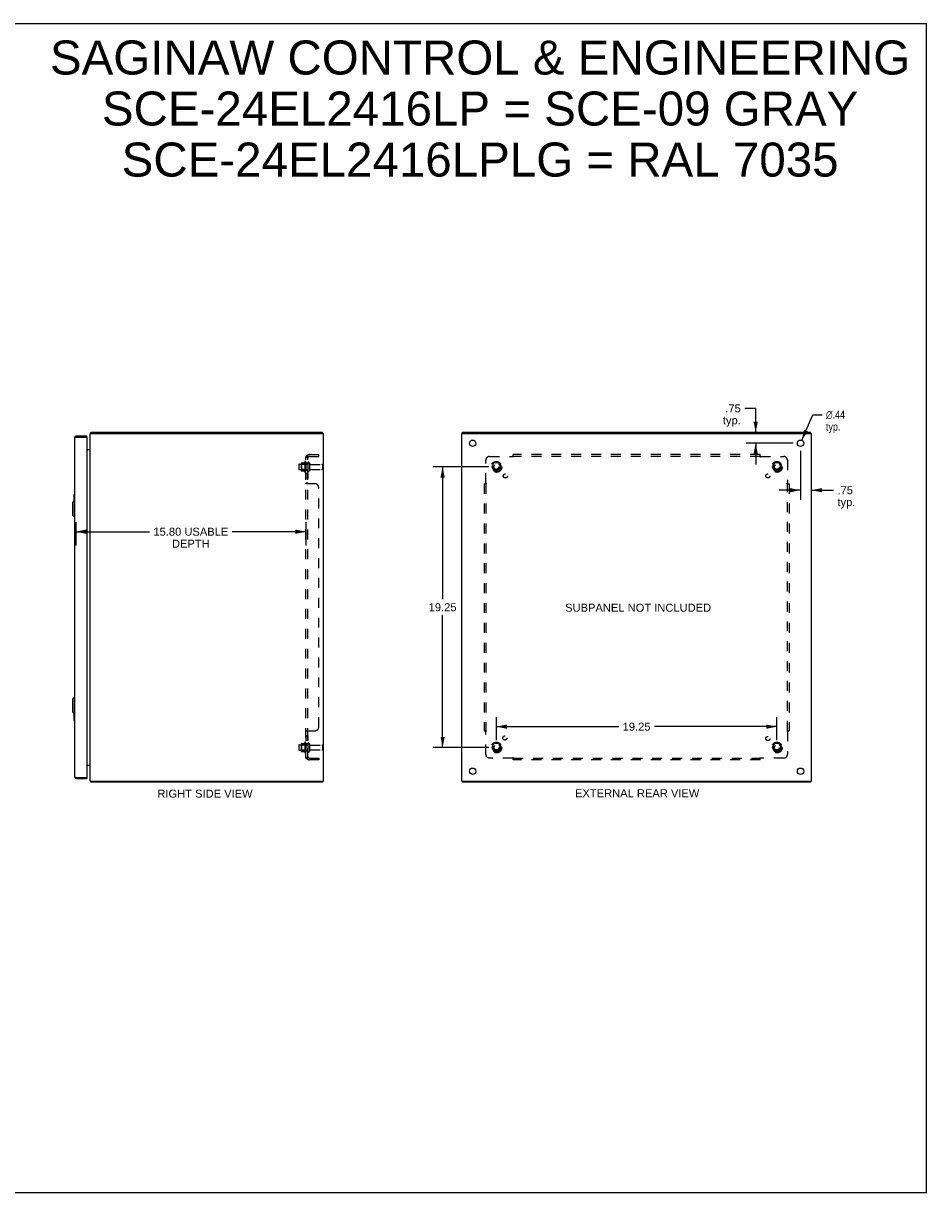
# Model space of a CAD drawing. Header units: inches. Extents: x 0 to 124, y 0 to 80.
# Tile 5 of 5: x 62 to 124, y 0 to 80. Entities that reach past the tile are written whole.
import ezdxf

# ---------------------------------------------------------------- set-up
doc = ezdxf.new("R2010")
doc.units = ezdxf.units.IN
doc.header["$LTSCALE"] = 6.817708
doc.header["$MEASUREMENT"] = 0
doc.linetypes.add('HIDDEN', pattern=[0.2, 0.1, -0.1])
doc.layers.get('0').update_dxf_attribs({"linetype": 'CONTINUOUS'})
for name, color, linetype in [('02___PRT_ALL_AXES', 7, 'CONTINUOUS'), ('BENT-SUB-4CORNER-STUDS', 7, 'CONTINUOUS'), ('DEFAULT_2', 8, 'HIDDEN'), ('DIMENSIONS', 7, 'CONTINUOUS')]:
    doc.layers.add(name, color=color, linetype=linetype)
doc.styles.get("Standard").update_dxf_attribs({"font": 'arial.ttf'})
doc.styles.add('TEXTSTYLE_1', font='gdt', dxfattribs={"width": 0.8})
doc.dimstyles.new('DIMSTYLE_1', dxfattribs={"dimtxt": 0.546875, "dimasz": 0.729167, "dimexe": 0.09, "dimexo": 0.07, "dimgap": 0.0375, "dimtad": 0, "dimtih": 1, "dimtoh": 1, "dimzin": 4, "dimdsep": 46, "dimtxsty": 'Standard', "dimblk": '_FILLED', "dimblk1": '_FILLED', "dimblk2": '_FILLED', "dimcen": 0.09, "dimazin": 1, "dimtfac": 1, "dimtdec": 3, "dimtofl": 0, "dimtmove": 0, "dimatfit": 3, "dimldrblk": '_FILLED', "dimfxl": 1, "dimtolj": 1, "dimtzin": 4, "dimarcsym": 0})
doc.dimstyles.new('DIMSTYLE_2', dxfattribs={"dimtxt": 0.546875, "dimasz": 0.729167, "dimexe": 0.09, "dimexo": 0.07, "dimgap": 0.09, "dimtad": 0, "dimtih": 1, "dimtoh": 1, "dimzin": 4, "dimdsep": 46, "dimtxsty": 'Standard', "dimblk": '_FILLED', "dimblk1": '_FILLED', "dimblk2": '_FILLED', "dimcen": 0.09, "dimazin": 1, "dimtfac": 1, "dimtdec": 3, "dimtofl": 0, "dimtmove": 0, "dimatfit": 1, "dimldrblk": '_FILLED', "dimfxl": 1, "dimtolj": 1, "dimtzin": 4, "dimarcsym": 0})

# ---------------------------------------------------------------- blocks, each defined once
blk = doc.blocks.new('_FILLED')
at = {"color": 0, "linetype": 'ByBlock'}
blk.add_solid([(0, 0), (-1, 0.2), (-1, -0.2)], dxfattribs=at)
blk = doc.blocks.new('*D6')
at = {"layer": 'DIMENSIONS', "color": 2, "linetype": 'Continuous'}
for p, q in [((65.572, 45.995), (65.572, 44.394)), ((81.37, 45.995), (81.37, 44.394)), ((65.572, 45.338), (70.632, 45.338)), ((81.37, 45.338), (76.31, 45.338))]:
    blk.add_line(p, q, dxfattribs=at)
at = {"layer": 'DIMENSIONS', "color": 2, "linetype": 'Continuous', "xscale": 0.7291666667, "yscale": 0.7291666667, "zscale": 0.7291666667, "rotation": 180}
blk.add_blockref('_FILLED', (65.572, 45.338), dxfattribs=at)
at = {"layer": 'DIMENSIONS', "color": 2, "linetype": 'Continuous', "xscale": 0.7291666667, "yscale": 0.7291666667, "zscale": 0.7291666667}
blk.add_blockref('_FILLED', (81.37, 45.338), dxfattribs=at)
at = {"layer": 'DIMENSIONS', "color": 2, "linetype": 'Continuous', "insert": (73.471, 45.612), "char_height": 0.54688, "width": 5.13127, "attachment_point": 2, "line_spacing_factor": 0.9}
blk.add_mtext('15.80 USABLE\\PDEPTH', dxfattribs=at)
blk = doc.blocks.new('*D13')
at = {"layer": 'DIMENSIONS', "color": 2, "linetype": 'Continuous'}
for p, q in [((112.228, 53.799), (111.481, 53.799)), ((112.228, 52.156), (112.228, 53.799)), ((114.798, 51.406), (111.571, 51.406)), ((112.228, 51.406), (112.228, 49.948))]:
    blk.add_line(p, q, dxfattribs=at)
at = {"layer": 'DIMENSIONS', "color": 2, "linetype": 'Continuous', "xscale": 0.7291666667, "yscale": 0.7291666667, "zscale": 0.7291666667}
for p, rotation in [((112.228, 52.156), 270), ((112.228, 51.406), 90)]:
    blk.add_blockref('_FILLED', p, dxfattribs=dict(at, rotation=rotation))
at = {"layer": 'DIMENSIONS', "color": 2, "linetype": 'Continuous', "insert": (111.208, 54.073), "char_height": 0.5469, "width": 1.22996, "attachment_point": 3, "line_spacing_factor": 0.9}
blk.add_mtext('.75\\Ptyp.', dxfattribs=at)
blk = doc.blocks.new('*D14')
at = {"layer": 'DIMENSIONS', "color": 2, "linetype": 'Continuous'}
for p, q in [((115.308, 50.896), (115.308, 47.529)), ((115.308, 48.185), (113.85, 48.185)), ((116.058, 48.185), (117.568, 48.185))]:
    blk.add_line(p, q, dxfattribs=at)
at = {"layer": 'DIMENSIONS', "color": 2, "linetype": 'Continuous', "xscale": 0.7291666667, "yscale": 0.7291666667, "zscale": 0.7291666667}
blk.add_blockref('_FILLED', (115.308, 48.185), dxfattribs=at)
at = {"layer": 'DIMENSIONS', "color": 2, "linetype": 'Continuous', "xscale": 0.7291666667, "yscale": 0.7291666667, "zscale": 0.7291666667, "rotation": 180}
blk.add_blockref('_FILLED', (116.058, 48.185), dxfattribs=at)
at = {"layer": 'DIMENSIONS', "color": 2, "linetype": 'Continuous', "insert": (117.842, 48.459), "char_height": 0.5469, "width": 1.22996, "attachment_point": 1, "line_spacing_factor": 0.9}
blk.add_mtext('.75\\Ptyp.', dxfattribs=at)
blk = doc.blocks.new('*D15')
at = {"layer": 'DIMENSIONS', "color": 2, "linetype": 'Continuous'}
for p, q in [((115.394, 51.608), (116.143, 53.363)), ((116.143, 53.363), (116.781, 53.363))]:
    blk.add_line(p, q, dxfattribs=at)
at = {"layer": 'DIMENSIONS', "color": 2, "linetype": 'Continuous', "xscale": 0.7291666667, "yscale": 0.7291666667, "zscale": 0.7291666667, "rotation": 246.8981323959}
blk.add_blockref('_FILLED', (115.394, 51.608), dxfattribs=at)
at = {"layer": 'DIMENSIONS', "color": 2, "linetype": 'Continuous', "insert": (117.055, 53.637), "char_height": 0.54688, "width": 1.79039, "attachment_point": 1, "line_spacing_factor": 0.9, "style": 'TEXTSTYLE_1'}
blk.add_mtext('{\\fgdt;n}\\fArial;.44\\Ptyp.', dxfattribs=at)
blk = doc.blocks.new('*D16')
at = {"layer": 'BENT-SUB-4CORNER-STUDS', "color": 2, "linetype": 'Continuous'}
for p, q in [((93.923, 49.781), (90.09, 49.781)), ((90.746, 49.781), (90.746, 40.703)), ((90.746, 30.531), (90.746, 39.61)), ((93.923, 30.531), (90.09, 30.531))]:
    blk.add_line(p, q, dxfattribs=at)
at = {"layer": 'BENT-SUB-4CORNER-STUDS', "color": 2, "linetype": 'Continuous', "xscale": 0.7291666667, "yscale": 0.7291666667, "zscale": 0.7291666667}
for p, rotation in [((90.746, 49.781), 90), ((90.746, 30.531), 270)]:
    blk.add_blockref('_FILLED', p, dxfattribs=dict(at, rotation=rotation))
at = {"layer": 'BENT-SUB-4CORNER-STUDS', "color": 2, "linetype": 'Continuous', "insert": (90.746, 40.43), "char_height": 0.5469, "width": 1.91101, "attachment_point": 2, "line_spacing_factor": 0.9}
blk.add_mtext('19.25', dxfattribs=at)
blk = doc.blocks.new('*D17')
at = {"layer": 'BENT-SUB-4CORNER-STUDS', "color": 2, "linetype": 'Continuous'}
for p, q in [((94.433, 31.042), (94.433, 32.62)), ((113.683, 31.042), (113.683, 32.62)), ((94.433, 31.964), (102.829, 31.964)), ((113.683, 31.964), (105.287, 31.964))]:
    blk.add_line(p, q, dxfattribs=at)
at = {"layer": 'BENT-SUB-4CORNER-STUDS', "color": 2, "linetype": 'Continuous', "xscale": 0.7291666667, "yscale": 0.7291666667, "zscale": 0.7291666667, "rotation": 180}
blk.add_blockref('_FILLED', (94.433, 31.964), dxfattribs=at)
at = {"layer": 'BENT-SUB-4CORNER-STUDS', "color": 2, "linetype": 'Continuous', "xscale": 0.7291666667, "yscale": 0.7291666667, "zscale": 0.7291666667}
blk.add_blockref('_FILLED', (113.683, 31.964), dxfattribs=at)
at = {"layer": 'BENT-SUB-4CORNER-STUDS', "color": 2, "linetype": 'Continuous', "insert": (104.058, 32.238), "char_height": 0.5469, "width": 1.91101, "attachment_point": 2, "line_spacing_factor": 0.9}
blk.add_mtext('19.25', dxfattribs=at)

msp = doc.modelspace()

# ---------------------------------------------------------------- linework, layer by layer
at = {"color": 7, "linetype": 'Continuous'}
for p, q in [((0, 80.208), (123.958, 80.208)), ((123.958, 0), (123.958, 80.208)), ((66.633, 52.081), (66.633, 52.156)), ((82.507, 52.081), (82.507, 52.156)), ((92.121, 52.081), (92.121, 52.156)), ((115.995, 52.081), (115.995, 52.156)), ((65.614, 51.906), (65.614, 51.831)), ((66.322, 51.831), (66.307, 51.831)), ((66.322, 51.831), (66.322, 51.906)), ((66.607, 52.126), (66.633, 52.098)), ((65.339, 47.339), (65.457, 47.458)), ((65.339, 47.339), (65.339, 46.473)), ((65.437, 47.891), (65.437, 47.437)), ((65.452, 47.906), (65.497, 47.906)), ((65.457, 47.458), (65.457, 46.355)), ((65.457, 47.458), (65.497, 47.458)), ((65.483, 47.806), (65.483, 47.458)), ((65.339, 46.473), (65.457, 46.355)), ((65.457, 46.355), (65.497, 46.355)), ((65.339, 33.839), (65.457, 33.958)), ((65.339, 33.839), (65.339, 32.973)), ((65.457, 33.958), (65.457, 32.855)), ((65.457, 33.958), (65.497, 33.958)), ((65.339, 32.973), (65.457, 32.855)), ((65.437, 32.876), (65.437, 32.421)), ((65.452, 32.406), (65.497, 32.406)), ((65.457, 32.855), (65.497, 32.855)), ((65.483, 32.855), (65.483, 32.506)), ((65.614, 28.406), (65.614, 28.481)), ((66.307, 28.481), (66.322, 28.481)), ((66.322, 28.481), (66.322, 28.406)), ((66.607, 28.187), (66.633, 28.215)), ((66.633, 28.231), (66.633, 28.156)), ((82.507, 28.231), (82.507, 28.156)), ((92.121, 28.231), (92.121, 28.156)), ((115.995, 28.231), (115.995, 28.156)), ((0, 0), (123.958, 0))]:
    msp.add_line(p, q, dxfattribs=at)
at = {"color": 3, "linetype": 'Continuous'}
for p, q in [((66.633, 52.156), (82.507, 52.156)), ((92.121, 52.156), (115.995, 52.156)), ((65.497, 51.789), (65.497, 28.523)), ((65.546, 51.815), (65.551, 51.816)), ((65.551, 51.816), (65.556, 51.818)), ((65.556, 51.818), (65.561, 51.819)), ((65.561, 51.819), (65.566, 51.82)), ((65.566, 51.82), (65.571, 51.822)), ((65.571, 51.822), (65.577, 51.823)), ((65.577, 51.823), (65.582, 51.824)), ((65.582, 51.824), (65.591, 51.826)), ((65.591, 51.826), (65.614, 51.831)), ((65.614, 51.906), (66.322, 51.906)), ((65.614, 51.831), (66.307, 51.831)), ((66.322, 51.816), (66.322, 28.496)), ((66.57, 28.231), (66.57, 52.081)), ((66.57, 52.081), (82.57, 52.081)), ((82.57, 28.231), (82.57, 52.081)), ((92.058, 28.231), (92.058, 52.081)), ((92.058, 52.081), (116.058, 52.081)), ((116.058, 28.231), (116.058, 52.081)), ((66.322, 50.981), (66.563, 50.981)), ((66.322, 29.331), (66.563, 29.331)), ((65.551, 28.497), (65.556, 28.495)), ((65.556, 28.495), (65.561, 28.494)), ((65.561, 28.494), (65.566, 28.493)), ((65.566, 28.493), (65.571, 28.491)), ((65.571, 28.491), (65.58, 28.489)), ((65.58, 28.489), (65.588, 28.487)), ((65.588, 28.487), (65.614, 28.481)), ((65.614, 28.481), (66.307, 28.481)), ((65.614, 28.406), (66.322, 28.406)), ((66.57, 28.231), (82.57, 28.231)), ((82.507, 28.156), (66.633, 28.156)), ((92.058, 28.231), (116.058, 28.231)), ((115.995, 28.156), (92.121, 28.156))]:
    msp.add_line(p, q, dxfattribs=at)
for points in [[(66.607, 52.126), (66.609, 52.127), (66.61, 52.129), (66.612, 52.131), (66.613, 52.133), (66.615, 52.135), (66.616, 52.138), (66.618, 52.142)], [(66.618, 52.142), (66.62, 52.144), (66.621, 52.146), (66.622, 52.148), (66.623, 52.15), (66.624, 52.152), (66.626, 52.153), (66.627, 52.154), (66.628, 52.155), (66.63, 52.156), (66.631, 52.156), (66.632, 52.156), (66.633, 52.156)], [(65.497, 51.789), (65.497, 51.79), (65.497, 51.791), (65.497, 51.791), (65.497, 51.792), (65.497, 51.793), (65.498, 51.793), (65.498, 51.794), (65.499, 51.795), (65.499, 51.795), (65.5, 51.796), (65.501, 51.797), (65.502, 51.797), (65.502, 51.798), (65.503, 51.799), (65.504, 51.799), (65.505, 51.8), (65.507, 51.801), (65.508, 51.801), (65.509, 51.802), (65.51, 51.803), (65.512, 51.803), (65.513, 51.804), (65.515, 51.805), (65.516, 51.805), (65.518, 51.806), (65.52, 51.806), (65.521, 51.807), (65.523, 51.808), (65.525, 51.808), (65.527, 51.809), (65.529, 51.81), (65.531, 51.81), (65.533, 51.811), (65.535, 51.812), (65.537, 51.812), (65.539, 51.813), (65.542, 51.814), (65.544, 51.814), (65.546, 51.815)], [(66.563, 51), (66.563, 51), (66.562, 51), (66.562, 50.999), (66.562, 50.998), (66.563, 50.997), (66.563, 50.996), (66.563, 50.995), (66.564, 50.994), (66.565, 50.993), (66.565, 50.993)], [(66.563, 50.981), (66.563, 50.982), (66.562, 50.983), (66.562, 50.985), (66.562, 50.986), (66.563, 50.987), (66.563, 50.989), (66.563, 50.99), (66.564, 50.991), (66.565, 50.993), (66.565, 50.994), (66.566, 50.995), (66.567, 50.997), (66.568, 50.998), (66.568, 50.999)], [(66.563, 29.331), (66.563, 29.33), (66.562, 29.329), (66.562, 29.328), (66.562, 29.327), (66.563, 29.326), (66.563, 29.324), (66.563, 29.323), (66.564, 29.322), (66.565, 29.32), (66.565, 29.319), (66.566, 29.318), (66.567, 29.316), (66.568, 29.315), (66.568, 29.314)], [(66.563, 29.312), (66.563, 29.313), (66.562, 29.313), (66.562, 29.314), (66.562, 29.315), (66.563, 29.316), (66.563, 29.317), (66.563, 29.318), (66.564, 29.319), (66.565, 29.32), (66.565, 29.32)], [(65.497, 28.523), (65.497, 28.523), (65.497, 28.522), (65.497, 28.521), (65.497, 28.521), (65.497, 28.52), (65.498, 28.519), (65.498, 28.519), (65.499, 28.518), (65.499, 28.518), (65.5, 28.517), (65.501, 28.516), (65.502, 28.516), (65.502, 28.515), (65.503, 28.514), (65.504, 28.514), (65.505, 28.513), (65.507, 28.512), (65.508, 28.512), (65.509, 28.511), (65.51, 28.51), (65.512, 28.51), (65.513, 28.509), (65.515, 28.508), (65.516, 28.508), (65.518, 28.507), (65.52, 28.506), (65.521, 28.506), (65.523, 28.505), (65.525, 28.504), (65.527, 28.504), (65.529, 28.503), (65.531, 28.502), (65.533, 28.502), (65.535, 28.501), (65.537, 28.5), (65.539, 28.5), (65.542, 28.499), (65.544, 28.498), (65.546, 28.498), (65.551, 28.497)], [(66.607, 28.187), (66.609, 28.186), (66.61, 28.184), (66.612, 28.182), (66.613, 28.18), (66.615, 28.178), (66.616, 28.175)], [(66.616, 28.175), (66.618, 28.171), (66.62, 28.168), (66.621, 28.166), (66.622, 28.164), (66.623, 28.163), (66.624, 28.161), (66.626, 28.16), (66.627, 28.158), (66.628, 28.158), (66.63, 28.157), (66.631, 28.157), (66.632, 28.156), (66.633, 28.156)]]:
    msp.add_lwpolyline(points, dxfattribs=at)
at = {"color": 7, "linetype": 'Continuous'}
for points in [[(65.482, 47.843), (65.482, 47.837), (65.482, 47.831), (65.483, 47.825), (65.483, 47.819), (65.483, 47.813), (65.483, 47.806)], [(65.483, 32.506), (65.483, 32.5), (65.483, 32.494), (65.483, 32.488), (65.482, 32.482), (65.482, 32.476), (65.482, 32.47)]]:
    msp.add_lwpolyline(points, dxfattribs=at)
at = {"color": 3, "linetype": 'Continuous'}
for centre, radius, start, end in [((65.614, 51.789), 0.117, 90, 180), ((66.307, 51.816), 0.015, 0, 90), ((66.687, 52.039), 0.117, 132.55692, 158.95784), ((66.528, 51.023), 0.042, 270, 360), ((66.528, 29.289), 0.042, 0, 90), ((65.614, 28.523), 0.117, 180, 270), ((66.307, 28.496), 0.015, 270, 360), ((66.687, 28.273), 0.117, 201.04216, 227.44308)]:
    msp.add_arc(centre, radius, start, end, dxfattribs=at)
at = {"color": 7, "linetype": 'Continuous'}
for centre, radius, start, end in [((65.614, 51.789), 0.042, 90, 115.83505), ((65.452, 47.891), 0.015, 90, 180), ((65.482, 47.891), 0.015, 0, 90), ((65.452, 32.421), 0.015, 180, 270), ((65.482, 32.421), 0.015, 270, 360), ((65.614, 28.523), 0.042, 244.16485, 270)]:
    msp.add_arc(centre, radius, start, end, dxfattribs=at)
at = {"layer": '02___PRT_ALL_AXES', "color": 8, "linetype": 'HIDDEN'}
for p, q in [((80.9, 49.964), (81.495, 49.964)), ((81.3, 50.137), (81.3, 49.426)), ((81.37, 50.031), (81.37, 50.116)), ((81.37, 50.031), (81.37, 49.531)), ((81.495, 50.031), (81.37, 50.031)), ((81.495, 50.031), (81.495, 49.531)), ((81.663, 49.947), (82.465, 49.947)), ((80.9, 49.598), (81.495, 49.598)), ((81.37, 49.447), (81.37, 49.531)), ((81.495, 49.531), (81.37, 49.531)), ((81.37, 49.303), (81.37, 49.022)), ((81.495, 49.303), (81.37, 49.303)), ((81.495, 49.022), (81.37, 49.022)), ((81.495, 49.303), (81.495, 49.022)), ((81.663, 49.615), (82.465, 49.615)), ((81.495, 31.327), (81.37, 31.327)), ((81.37, 31.327), (81.37, 31.01)), ((81.495, 31.291), (81.37, 31.291)), ((81.495, 31.327), (81.495, 31.01)), ((80.9, 30.714), (81.495, 30.714)), ((81.3, 30.887), (81.3, 30.176)), ((81.495, 31.046), (81.37, 31.046)), ((81.495, 31.01), (81.37, 31.01)), ((81.37, 30.781), (81.37, 30.866)), ((81.495, 30.781), (81.37, 30.781)), ((81.37, 30.781), (81.37, 30.281)), ((81.495, 30.781), (81.495, 30.281)), ((81.663, 30.697), (82.465, 30.697)), ((80.9, 30.348), (81.495, 30.348)), ((81.495, 30.281), (81.37, 30.281)), ((81.37, 30.197), (81.37, 30.281)), ((81.663, 30.365), (82.465, 30.365))]:
    msp.add_line(p, q, dxfattribs=at)
at = {"layer": '02___PRT_ALL_AXES', "color": 3, "linetype": 'Continuous'}
for centre in [(92.808, 51.406), (115.308, 51.406), (92.808, 28.906), (115.308, 28.906)]:
    msp.add_circle(centre, 0.219, dxfattribs=at)
at = {"layer": '02___PRT_ALL_AXES', "color": 8, "linetype": 'HIDDEN'}
for centre, radius in [((94.433, 49.781), 0.372), ((94.433, 49.781), 0.356), ((94.433, 49.781), 0.25), ((94.433, 49.781), 0.183), ((113.683, 49.781), 0.372), ((113.683, 49.781), 0.356), ((113.683, 49.781), 0.25), ((113.683, 49.781), 0.183), ((95.052, 49.163), 0.141), ((113.065, 49.163), 0.141), ((95.013, 31.187), 0.141), ((113.065, 31.15), 0.141), ((94.433, 30.531), 0.372), ((94.433, 30.531), 0.356), ((94.433, 30.531), 0.25), ((94.433, 30.531), 0.183), ((113.683, 30.531), 0.372), ((113.683, 30.531), 0.356), ((113.683, 30.531), 0.25), ((113.683, 30.531), 0.183)]:
    msp.add_circle(centre, radius, dxfattribs=at)
for centre, radius, start, end in [((81.9, 49.781), 0.698, 149.33687, 156.03207), ((81.331, 50.116), 0.0384, 0, 145.55034), ((81.9, 49.781), 0.698, 203.96793, 210.66313), ((81.331, 49.447), 0.0384, 214.44966, 360), ((81.9, 30.531), 0.698, 149.33687, 156.03207), ((81.331, 30.866), 0.0384, 0, 145.55034), ((81.9, 30.531), 0.698, 203.96793, 210.66313), ((81.331, 30.197), 0.0384, 214.44966, 360)]:
    msp.add_arc(centre, radius, start, end, dxfattribs=at)
at = {"layer": 'DEFAULT_2', "color": 8, "linetype": 'HIDDEN'}
for p, q in [((81.424, 50.539), (81.52, 50.459)), ((81.607, 50.625), (82.245, 50.625)), ((82.245, 50.5), (82.245, 50.625)), ((95.59, 50.459), (95.59, 50.625)), ((112.527, 50.625), (95.59, 50.625)), ((112.527, 50.459), (112.527, 50.625)), ((80.87, 49.934), (80.87, 49.628)), ((81.034, 50.037), (81.034, 49.526)), ((81.054, 49.965), (81.034, 49.985)), ((81.044, 50.059), (81.272, 50.059)), ((81.054, 49.965), (81.054, 49.598)), ((81.35, 49.965), (81.054, 49.965)), ((81.35, 49.965), (81.37, 49.985)), ((81.35, 49.965), (81.35, 49.598)), ((81.37, 29.813), (81.37, 50.5)), ((81.495, 50.5), (81.37, 50.5)), ((81.447, 50.498), (81.448, 50.498)), ((81.448, 50.498), (81.45, 50.497)), ((81.45, 50.497), (81.451, 50.497)), ((81.451, 50.497), (81.453, 50.497)), ((81.453, 50.497), (81.454, 50.496)), ((81.454, 50.496), (81.455, 50.496)), ((81.455, 50.496), (81.457, 50.495)), ((81.457, 50.495), (81.458, 50.495)), ((81.458, 50.495), (81.46, 50.494)), ((81.46, 50.494), (81.462, 50.494)), ((81.462, 50.494), (81.463, 50.493)), ((81.463, 50.493), (81.465, 50.493)), ((81.465, 50.493), (81.466, 50.492)), ((81.482, 50.486), (81.483, 50.485)), ((81.495, 50.48), (81.494, 50.48)), ((81.495, 29.813), (81.495, 50.5)), ((81.499, 50.477), (81.499, 50.477)), ((81.601, 50.046), (81.601, 49.517)), ((81.607, 50.5), (82.245, 50.5)), ((82.495, 49.917), (82.495, 49.645)), ((93.715, 48.661), (93.715, 50.25)), ((93.965, 50.5), (95.554, 50.5)), ((94.27, 50.054), (94.116, 49.786)), ((94.116, 49.776), (94.27, 49.509)), ((94.588, 50.059), (94.279, 50.059)), ((94.751, 49.786), (94.596, 50.054)), ((94.596, 49.509), (94.751, 49.776)), ((95.567, 50.481), (95.563, 50.487)), ((112.527, 50.5), (95.59, 50.5)), ((112.56, 50.502), (112.562, 50.5)), ((112.562, 50.5), (114.152, 50.5)), ((113.52, 50.054), (113.366, 49.786)), ((113.366, 49.776), (113.52, 49.509)), ((113.838, 50.059), (113.529, 50.059)), ((114.001, 49.786), (113.846, 50.054)), ((113.846, 49.509), (114.001, 49.776)), ((114.402, 50.25), (114.402, 48.661)), ((81.054, 49.598), (81.034, 49.578)), ((81.044, 49.504), (81.272, 49.504)), ((81.35, 49.598), (81.054, 49.598)), ((81.35, 49.598), (81.37, 49.578)), ((94.588, 49.504), (94.279, 49.504)), ((113.838, 49.504), (113.529, 49.504)), ((81.37, 48.66), (81.37, 48.661)), ((81.495, 48.661), (81.37, 48.661)), ((81.383, 48.645), (81.381, 48.646)), ((81.995, 48.625), (81.424, 48.625)), ((81.496, 48.656), (81.495, 48.657)), ((81.499, 48.653), (81.498, 48.654)), ((82.245, 31.938), (82.245, 48.375)), ((93.59, 48.625), (93.59, 31.688)), ((93.59, 48.625), (93.755, 48.625)), ((93.712, 48.658), (93.715, 48.661)), ((93.715, 48.625), (93.715, 31.688)), ((114.361, 48.625), (114.527, 48.625)), ((114.383, 48.648), (114.389, 48.651)), ((114.402, 31.688), (114.402, 48.625)), ((114.527, 48.625), (114.527, 31.688)), ((81.495, 31.652), (81.37, 31.652)), ((81.424, 31.688), (81.995, 31.688)), ((81.495, 31.653), (81.495, 31.652)), ((81.498, 31.659), (81.497, 31.658)), ((81.508, 31.667), (81.505, 31.665)), ((81.521, 31.682), (81.52, 31.681)), ((93.59, 31.688), (93.755, 31.688)), ((93.715, 30.063), (93.715, 31.652)), ((93.733, 31.665), (93.728, 31.661)), ((114.361, 31.688), (114.527, 31.688)), ((114.404, 31.654), (114.402, 31.652)), ((114.402, 31.652), (114.402, 30.063)), ((80.87, 30.684), (80.87, 30.378)), ((81.034, 30.787), (81.034, 30.276)), ((81.054, 30.715), (81.034, 30.735)), ((81.044, 30.809), (81.272, 30.809)), ((81.35, 30.715), (81.054, 30.715)), ((81.054, 30.715), (81.054, 30.348)), ((81.35, 30.715), (81.37, 30.735)), ((81.35, 30.715), (81.35, 30.348)), ((81.601, 30.796), (81.601, 30.267)), ((82.495, 30.667), (82.495, 30.395)), ((94.27, 30.804), (94.116, 30.536)), ((94.116, 30.526), (94.27, 30.259)), ((94.588, 30.809), (94.279, 30.809)), ((94.751, 30.536), (94.596, 30.804)), ((94.596, 30.259), (94.751, 30.526)), ((113.52, 30.804), (113.366, 30.536)), ((113.366, 30.526), (113.52, 30.259)), ((113.838, 30.809), (113.529, 30.809)), ((114.001, 30.536), (113.846, 30.804)), ((113.846, 30.259), (114.001, 30.526)), ((81.054, 30.348), (81.034, 30.328)), ((81.044, 30.254), (81.272, 30.254)), ((81.35, 30.348), (81.054, 30.348)), ((81.35, 30.348), (81.37, 30.328)), ((81.495, 29.813), (81.37, 29.813)), ((81.424, 29.774), (81.52, 29.854)), ((81.438, 29.813), (81.438, 29.813)), ((81.513, 29.84), (81.508, 29.835)), ((81.607, 29.813), (82.245, 29.813)), ((82.245, 29.688), (81.607, 29.688)), ((82.245, 29.813), (82.245, 29.688)), ((95.554, 29.813), (93.965, 29.813)), ((94.588, 30.254), (94.279, 30.254)), ((95.556, 29.81), (95.554, 29.813)), ((95.59, 29.688), (95.59, 29.854)), ((95.59, 29.813), (112.527, 29.813)), ((112.527, 29.688), (95.59, 29.688)), ((112.527, 29.688), (112.527, 29.854)), ((112.55, 29.831), (112.553, 29.826)), ((114.152, 29.813), (112.562, 29.813)), ((113.838, 30.254), (113.529, 30.254))]:
    msp.add_line(p, q, dxfattribs=at)
for points in [[(81.424, 50.539), (81.422, 50.537), (81.42, 50.535), (81.418, 50.534), (81.416, 50.532), (81.413, 50.53), (81.41, 50.529), (81.407, 50.527), (81.404, 50.526), (81.401, 50.524), (81.398, 50.523), (81.392, 50.52)], [(95.59, 50.539), (95.588, 50.537), (95.587, 50.535), (95.586, 50.534), (95.584, 50.532), (95.583, 50.53), (95.582, 50.529), (95.58, 50.527), (95.579, 50.526), (95.578, 50.524), (95.577, 50.523), (95.575, 50.522), (95.574, 50.52), (95.573, 50.519)], [(112.527, 50.539), (112.528, 50.537), (112.53, 50.535), (112.531, 50.534), (112.532, 50.532), (112.534, 50.53), (112.535, 50.529), (112.536, 50.527), (112.537, 50.526), (112.539, 50.524), (112.54, 50.523), (112.541, 50.522), (112.543, 50.52), (112.544, 50.519), (112.55, 50.513)], [(81.392, 50.52), (81.389, 50.519), (81.386, 50.518), (81.383, 50.516), (81.381, 50.515), (81.378, 50.513), (81.376, 50.512), (81.374, 50.51), (81.373, 50.508), (81.372, 50.507), (81.371, 50.505), (81.37, 50.504), (81.37, 50.502), (81.37, 50.501), (81.37, 50.5)], [(81.438, 50.5), (81.437, 50.5), (81.437, 50.5), (81.437, 50.5), (81.436, 50.5), (81.436, 50.5), (81.436, 50.5), (81.435, 50.5), (81.435, 50.5), (81.435, 50.5)], [(81.435, 50.5), (81.435, 50.5), (81.435, 50.5), (81.435, 50.5), (81.435, 50.5), (81.435, 50.5), (81.435, 50.5), (81.436, 50.5), (81.436, 50.5), (81.437, 50.5), (81.437, 50.5), (81.437, 50.5), (81.438, 50.5), (81.439, 50.5), (81.439, 50.5), (81.44, 50.5), (81.44, 50.499), (81.441, 50.499), (81.441, 50.499), (81.442, 50.499), (81.443, 50.499), (81.443, 50.499), (81.444, 50.499), (81.444, 50.499), (81.445, 50.498), (81.446, 50.498), (81.446, 50.498), (81.447, 50.498)], [(81.466, 50.492), (81.468, 50.492), (81.469, 50.491), (81.47, 50.491), (81.471, 50.491), (81.472, 50.49), (81.472, 50.49), (81.473, 50.49), (81.474, 50.489), (81.475, 50.489), (81.476, 50.489), (81.477, 50.488), (81.478, 50.488), (81.478, 50.487), (81.479, 50.487), (81.48, 50.487), (81.481, 50.486), (81.482, 50.486)], [(81.483, 50.485), (81.485, 50.485), (81.485, 50.484), (81.486, 50.484), (81.487, 50.484), (81.487, 50.483), (81.488, 50.483), (81.489, 50.483), (81.489, 50.482), (81.49, 50.482), (81.49, 50.482), (81.491, 50.482), (81.492, 50.481), (81.492, 50.481), (81.493, 50.481), (81.493, 50.48), (81.494, 50.48), (81.494, 50.48), (81.495, 50.479), (81.495, 50.479), (81.496, 50.479), (81.496, 50.479), (81.497, 50.478), (81.497, 50.478), (81.497, 50.478), (81.498, 50.478), (81.498, 50.478), (81.498, 50.477), (81.498, 50.477), (81.499, 50.477)], [(81.513, 50.473), (81.508, 50.478), (81.506, 50.48), (81.505, 50.481), (81.503, 50.483), (81.502, 50.485), (81.5, 50.487), (81.499, 50.489), (81.498, 50.491), (81.497, 50.493), (81.496, 50.494), (81.495, 50.496), (81.495, 50.498), (81.495, 50.499), (81.495, 50.5)], [(81.499, 50.477), (81.499, 50.477), (81.498, 50.477), (81.498, 50.477), (81.498, 50.478), (81.498, 50.478), (81.498, 50.478), (81.497, 50.478), (81.497, 50.478), (81.497, 50.479), (81.496, 50.479), (81.496, 50.479), (81.495, 50.48), (81.495, 50.48)], [(81.52, 50.459), (81.52, 50.46), (81.521, 50.46), (81.521, 50.461), (81.521, 50.462), (81.52, 50.462), (81.52, 50.463), (81.52, 50.464), (81.519, 50.465), (81.518, 50.466), (81.517, 50.467), (81.516, 50.469), (81.515, 50.47), (81.514, 50.471), (81.513, 50.473)], [(95.565, 50.512), (95.564, 50.51), (95.562, 50.508), (95.561, 50.507), (95.559, 50.505), (95.558, 50.504), (95.556, 50.502), (95.554, 50.5)], [(95.563, 50.487), (95.562, 50.489), (95.561, 50.491), (95.56, 50.493), (95.559, 50.494), (95.557, 50.496), (95.556, 50.498), (95.555, 50.499), (95.554, 50.5)], [(95.573, 50.519), (95.568, 50.515), (95.565, 50.512)], [(95.59, 50.459), (95.588, 50.46), (95.587, 50.46), (95.586, 50.461), (95.584, 50.462), (95.583, 50.462), (95.582, 50.463), (95.581, 50.464), (95.579, 50.465), (95.578, 50.466), (95.577, 50.467), (95.576, 50.469), (95.575, 50.47), (95.573, 50.471), (95.572, 50.473), (95.571, 50.474), (95.57, 50.476), (95.569, 50.478), (95.568, 50.48), (95.567, 50.481)], [(112.527, 50.459), (112.528, 50.46), (112.53, 50.46), (112.531, 50.461), (112.532, 50.462), (112.534, 50.462), (112.535, 50.463), (112.536, 50.464), (112.537, 50.465), (112.538, 50.466), (112.54, 50.467), (112.541, 50.469), (112.542, 50.47), (112.543, 50.471), (112.544, 50.473), (112.545, 50.474), (112.546, 50.476), (112.548, 50.478), (112.549, 50.48), (112.55, 50.481)], [(112.55, 50.513), (112.551, 50.512), (112.553, 50.51), (112.555, 50.508), (112.556, 50.507), (112.558, 50.505), (112.559, 50.504), (112.56, 50.502)], [(112.55, 50.481), (112.553, 50.487), (112.554, 50.489), (112.556, 50.491), (112.557, 50.493), (112.558, 50.494), (112.559, 50.496), (112.56, 50.498), (112.561, 50.499), (112.562, 50.5)], [(81.389, 48.642), (81.386, 48.644), (81.383, 48.645), (81.381, 48.646), (81.378, 48.648), (81.376, 48.649), (81.374, 48.651), (81.373, 48.653), (81.372, 48.654), (81.371, 48.656), (81.37, 48.657), (81.37, 48.658), (81.37, 48.66), (81.37, 48.661)], [(81.398, 48.638), (81.395, 48.64), (81.392, 48.641), (81.389, 48.642)], [(81.424, 48.625), (81.422, 48.626), (81.42, 48.628), (81.418, 48.629), (81.416, 48.63), (81.413, 48.632), (81.41, 48.633), (81.407, 48.634), (81.404, 48.636), (81.398, 48.638)], [(81.422, 48.626), (81.42, 48.628), (81.418, 48.629), (81.416, 48.63), (81.413, 48.632), (81.41, 48.633), (81.407, 48.634), (81.404, 48.636)], [(81.495, 48.658), (81.495, 48.659), (81.495, 48.661)], [(81.508, 48.646), (81.505, 48.648), (81.503, 48.649), (81.502, 48.65), (81.5, 48.651), (81.499, 48.653), (81.498, 48.654), (81.497, 48.655), (81.496, 48.656), (81.495, 48.657), (81.495, 48.658), (81.495, 48.659), (81.495, 48.661)], [(81.514, 48.641), (81.513, 48.642), (81.511, 48.643), (81.51, 48.645), (81.508, 48.646)], [(81.516, 48.639), (81.515, 48.64), (81.514, 48.641)], [(81.52, 48.625), (81.52, 48.627), (81.521, 48.628), (81.521, 48.629), (81.521, 48.63), (81.52, 48.632), (81.52, 48.633), (81.52, 48.634), (81.519, 48.635), (81.518, 48.637), (81.517, 48.638), (81.516, 48.639), (81.515, 48.64)], [(81.519, 48.635), (81.518, 48.637), (81.517, 48.638)], [(81.52, 48.625), (81.52, 48.627), (81.521, 48.628), (81.521, 48.629), (81.521, 48.63)], [(93.676, 48.625), (93.678, 48.626), (93.679, 48.628), (93.681, 48.629), (93.683, 48.63), (93.684, 48.632), (93.686, 48.633), (93.688, 48.634), (93.689, 48.636), (93.69, 48.637), (93.692, 48.638), (93.693, 48.64), (93.695, 48.641), (93.696, 48.642), (93.701, 48.648)], [(93.701, 48.648), (93.703, 48.649), (93.705, 48.651), (93.706, 48.653), (93.708, 48.654), (93.709, 48.656), (93.711, 48.657), (93.712, 48.658)], [(93.733, 48.648), (93.728, 48.651), (93.726, 48.653), (93.724, 48.654), (93.722, 48.655), (93.72, 48.656), (93.719, 48.657), (93.717, 48.658), (93.716, 48.659), (93.715, 48.661)], [(93.755, 48.625), (93.755, 48.627), (93.754, 48.628), (93.754, 48.629), (93.753, 48.63), (93.752, 48.632), (93.752, 48.633), (93.751, 48.634), (93.75, 48.635), (93.749, 48.637), (93.747, 48.638), (93.746, 48.639), (93.745, 48.64), (93.743, 48.641), (93.742, 48.642), (93.74, 48.643), (93.739, 48.645), (93.737, 48.646), (93.735, 48.647), (93.733, 48.648)], [(114.361, 48.625), (114.362, 48.627), (114.362, 48.628), (114.363, 48.629), (114.364, 48.63), (114.364, 48.632), (114.365, 48.633), (114.366, 48.634), (114.367, 48.635), (114.368, 48.637), (114.369, 48.638), (114.371, 48.639), (114.372, 48.64), (114.373, 48.641), (114.375, 48.642), (114.376, 48.643), (114.378, 48.645), (114.38, 48.646), (114.381, 48.647), (114.383, 48.648)], [(114.389, 48.651), (114.391, 48.653), (114.393, 48.654), (114.395, 48.655), (114.396, 48.656), (114.398, 48.657), (114.399, 48.658), (114.401, 48.659), (114.402, 48.661)], [(114.414, 48.649), (114.412, 48.651), (114.41, 48.653), (114.409, 48.654), (114.407, 48.656), (114.406, 48.657), (114.404, 48.658), (114.402, 48.661)], [(114.421, 48.642), (114.417, 48.646), (114.414, 48.649)], [(114.441, 48.625), (114.439, 48.626), (114.437, 48.628), (114.435, 48.629), (114.434, 48.63), (114.432, 48.632), (114.431, 48.633), (114.429, 48.634), (114.428, 48.636), (114.426, 48.637), (114.425, 48.638), (114.423, 48.64), (114.422, 48.641), (114.421, 48.642)], [(81.374, 31.662), (81.373, 31.66), (81.372, 31.659), (81.371, 31.657), (81.37, 31.656), (81.37, 31.654), (81.37, 31.653), (81.37, 31.652)], [(81.37, 31.654), (81.37, 31.653), (81.37, 31.652)], [(81.389, 31.671), (81.386, 31.669), (81.383, 31.668), (81.381, 31.667), (81.378, 31.665), (81.376, 31.663), (81.374, 31.662)], [(81.383, 31.668), (81.381, 31.667), (81.378, 31.665), (81.376, 31.663)], [(81.404, 31.677), (81.398, 31.675), (81.395, 31.673), (81.392, 31.672), (81.389, 31.671)], [(81.424, 31.688), (81.422, 31.686), (81.42, 31.685), (81.418, 31.684), (81.416, 31.683), (81.413, 31.681), (81.41, 31.68), (81.407, 31.679), (81.404, 31.677)], [(81.422, 31.686), (81.42, 31.685), (81.418, 31.684), (81.416, 31.683), (81.413, 31.681), (81.41, 31.68), (81.407, 31.679), (81.404, 31.677)], [(81.502, 31.663), (81.5, 31.661), (81.499, 31.66), (81.498, 31.659), (81.497, 31.658), (81.496, 31.657), (81.495, 31.656), (81.495, 31.654), (81.495, 31.653), (81.495, 31.652)], [(81.505, 31.665), (81.503, 31.664), (81.502, 31.663)], [(81.514, 31.672), (81.513, 31.67), (81.511, 31.669), (81.51, 31.668), (81.508, 31.667)], [(81.52, 31.688), (81.52, 31.686), (81.521, 31.685), (81.521, 31.684), (81.521, 31.682), (81.52, 31.681), (81.52, 31.68), (81.52, 31.679), (81.519, 31.678), (81.518, 31.676), (81.517, 31.675), (81.516, 31.674), (81.515, 31.673), (81.514, 31.672)], [(81.52, 31.688), (81.52, 31.686), (81.521, 31.685)], [(93.676, 31.688), (93.678, 31.686), (93.679, 31.685), (93.681, 31.684), (93.683, 31.683), (93.684, 31.681), (93.686, 31.68), (93.688, 31.679), (93.689, 31.677), (93.69, 31.676), (93.692, 31.675), (93.693, 31.673), (93.695, 31.672), (93.696, 31.671)], [(93.696, 31.671), (93.7, 31.667), (93.703, 31.663)], [(93.703, 31.663), (93.705, 31.662), (93.706, 31.66), (93.708, 31.659), (93.709, 31.657), (93.711, 31.656), (93.712, 31.654), (93.715, 31.652)], [(93.728, 31.661), (93.726, 31.66), (93.724, 31.659), (93.722, 31.658), (93.72, 31.657), (93.719, 31.656), (93.717, 31.654), (93.716, 31.653), (93.715, 31.652)], [(93.755, 31.688), (93.755, 31.686), (93.754, 31.685), (93.754, 31.684), (93.753, 31.682), (93.752, 31.681), (93.752, 31.68), (93.751, 31.679), (93.75, 31.678), (93.749, 31.676), (93.747, 31.675), (93.746, 31.674), (93.745, 31.673), (93.743, 31.672), (93.742, 31.67), (93.74, 31.669), (93.739, 31.668), (93.737, 31.667), (93.735, 31.666), (93.733, 31.665)], [(114.361, 31.688), (114.362, 31.686), (114.362, 31.685), (114.363, 31.684), (114.364, 31.682), (114.364, 31.681), (114.365, 31.68), (114.366, 31.679), (114.367, 31.678), (114.368, 31.676), (114.369, 31.675), (114.371, 31.674), (114.372, 31.673), (114.373, 31.672), (114.375, 31.67), (114.376, 31.669), (114.378, 31.668), (114.38, 31.667), (114.381, 31.666), (114.383, 31.665)], [(114.383, 31.665), (114.389, 31.661), (114.391, 31.66), (114.393, 31.659), (114.395, 31.658), (114.396, 31.657), (114.398, 31.656), (114.399, 31.654), (114.401, 31.653), (114.402, 31.652)], [(114.415, 31.665), (114.414, 31.663), (114.412, 31.662), (114.41, 31.66), (114.409, 31.659), (114.407, 31.657), (114.406, 31.656), (114.404, 31.654)], [(114.441, 31.688), (114.439, 31.686), (114.437, 31.685), (114.435, 31.684), (114.434, 31.683), (114.432, 31.681), (114.431, 31.68), (114.429, 31.679), (114.428, 31.677), (114.426, 31.676), (114.425, 31.675), (114.423, 31.673), (114.422, 31.672), (114.421, 31.671), (114.415, 31.665)], [(81.398, 29.79), (81.392, 29.793), (81.389, 29.794), (81.386, 29.795), (81.383, 29.797), (81.381, 29.798), (81.378, 29.799), (81.376, 29.801), (81.374, 29.803), (81.373, 29.804), (81.372, 29.806), (81.371, 29.808), (81.37, 29.809), (81.37, 29.81), (81.37, 29.812), (81.37, 29.813)], [(81.424, 29.774), (81.422, 29.776), (81.42, 29.778), (81.418, 29.779), (81.416, 29.781), (81.413, 29.783), (81.41, 29.784), (81.407, 29.786), (81.404, 29.787), (81.401, 29.789), (81.398, 29.79)], [(81.498, 29.836), (81.499, 29.836), (81.499, 29.836), (81.499, 29.836), (81.498, 29.836), (81.498, 29.835), (81.498, 29.835), (81.498, 29.835), (81.497, 29.835), (81.497, 29.835), (81.496, 29.834), (81.496, 29.834), (81.496, 29.834), (81.495, 29.833), (81.494, 29.833), (81.494, 29.833), (81.493, 29.833), (81.493, 29.832), (81.492, 29.832), (81.492, 29.832), (81.491, 29.831), (81.49, 29.831), (81.49, 29.831), (81.489, 29.83), (81.488, 29.83), (81.487, 29.829), (81.487, 29.829), (81.486, 29.829), (81.485, 29.828), (81.484, 29.828), (81.484, 29.828), (81.483, 29.827), (81.482, 29.827), (81.481, 29.827), (81.48, 29.826), (81.479, 29.826), (81.479, 29.825), (81.478, 29.825), (81.477, 29.825), (81.476, 29.824), (81.475, 29.824), (81.474, 29.823), (81.473, 29.823), (81.472, 29.823), (81.471, 29.822), (81.47, 29.822), (81.469, 29.822), (81.468, 29.821), (81.467, 29.821), (81.466, 29.821), (81.465, 29.82), (81.464, 29.82), (81.463, 29.819), (81.462, 29.819), (81.461, 29.819), (81.46, 29.818), (81.459, 29.818), (81.458, 29.818), (81.457, 29.818), (81.456, 29.817), (81.455, 29.817), (81.454, 29.817), (81.453, 29.816), (81.452, 29.816), (81.451, 29.816), (81.45, 29.816), (81.449, 29.815), (81.448, 29.815), (81.447, 29.815), (81.447, 29.815), (81.446, 29.814), (81.445, 29.814), (81.444, 29.814), (81.443, 29.814), (81.442, 29.814), (81.441, 29.814), (81.441, 29.813), (81.44, 29.813), (81.439, 29.813), (81.438, 29.813), (81.438, 29.813), (81.437, 29.813), (81.436, 29.813), (81.436, 29.813), (81.436, 29.813), (81.435, 29.813), (81.435, 29.813), (81.435, 29.813)], [(81.435, 29.813), (81.435, 29.813), (81.435, 29.813), (81.435, 29.813), (81.435, 29.813), (81.435, 29.813), (81.435, 29.813), (81.436, 29.813), (81.436, 29.813), (81.437, 29.813), (81.437, 29.813), (81.437, 29.813), (81.438, 29.813)], [(81.495, 29.833), (81.495, 29.833), (81.495, 29.833), (81.496, 29.834), (81.496, 29.834), (81.497, 29.834), (81.497, 29.834), (81.497, 29.835), (81.498, 29.835), (81.498, 29.835), (81.498, 29.835), (81.498, 29.835), (81.498, 29.836)], [(81.508, 29.835), (81.506, 29.833), (81.505, 29.831), (81.503, 29.83), (81.502, 29.828), (81.5, 29.826), (81.499, 29.824), (81.498, 29.822), (81.497, 29.82), (81.496, 29.818), (81.495, 29.817), (81.495, 29.815), (81.495, 29.814), (81.495, 29.813)], [(81.52, 29.854), (81.52, 29.853), (81.521, 29.852), (81.521, 29.852), (81.521, 29.851), (81.52, 29.85), (81.52, 29.85), (81.52, 29.849), (81.519, 29.848), (81.518, 29.847), (81.517, 29.845), (81.516, 29.844), (81.515, 29.843), (81.514, 29.841), (81.513, 29.84)], [(95.567, 29.831), (95.563, 29.826), (95.562, 29.824), (95.561, 29.822), (95.56, 29.82), (95.559, 29.818), (95.557, 29.817), (95.556, 29.815), (95.555, 29.814), (95.554, 29.813)], [(95.567, 29.799), (95.565, 29.801), (95.564, 29.803), (95.562, 29.804), (95.561, 29.806), (95.559, 29.808), (95.558, 29.809), (95.556, 29.81)], [(95.59, 29.854), (95.588, 29.853), (95.587, 29.852), (95.586, 29.852), (95.584, 29.851), (95.583, 29.85), (95.582, 29.85), (95.581, 29.849), (95.579, 29.848), (95.578, 29.847), (95.577, 29.845), (95.576, 29.844), (95.575, 29.843), (95.573, 29.841), (95.572, 29.84), (95.571, 29.838), (95.57, 29.837), (95.569, 29.835), (95.568, 29.833), (95.567, 29.831)], [(95.59, 29.774), (95.588, 29.776), (95.587, 29.778), (95.586, 29.779), (95.584, 29.781), (95.583, 29.783), (95.582, 29.784), (95.58, 29.786), (95.579, 29.787), (95.578, 29.789), (95.577, 29.79), (95.575, 29.791), (95.574, 29.793), (95.573, 29.794), (95.567, 29.799)], [(112.527, 29.854), (112.528, 29.853), (112.53, 29.852), (112.531, 29.852), (112.532, 29.851), (112.534, 29.85), (112.535, 29.85), (112.536, 29.849), (112.537, 29.848), (112.538, 29.847), (112.54, 29.845), (112.541, 29.844), (112.542, 29.843), (112.543, 29.841), (112.544, 29.84), (112.545, 29.838), (112.546, 29.837), (112.548, 29.835), (112.549, 29.833), (112.55, 29.831)], [(112.527, 29.774), (112.528, 29.776), (112.53, 29.778), (112.531, 29.779), (112.532, 29.781), (112.534, 29.783), (112.535, 29.784), (112.536, 29.786), (112.537, 29.787), (112.539, 29.789), (112.54, 29.79), (112.541, 29.791), (112.543, 29.793), (112.544, 29.794)], [(112.544, 29.794), (112.548, 29.798), (112.551, 29.801)], [(112.551, 29.801), (112.553, 29.803), (112.555, 29.804), (112.556, 29.806), (112.558, 29.808), (112.559, 29.809), (112.56, 29.81), (112.562, 29.813)], [(112.553, 29.826), (112.554, 29.824), (112.556, 29.822), (112.557, 29.82), (112.558, 29.818), (112.559, 29.817), (112.56, 29.815), (112.561, 29.814), (112.562, 29.813)]]:
    msp.add_lwpolyline(points, dxfattribs=at)
for centre, radius in [((94.433, 49.781), 0.318), ((94.433, 49.781), 0.204), ((94.433, 49.781), 0.183), ((94.433, 49.781), 0.183), ((94.433, 49.781), 0.166), ((113.683, 49.781), 0.318), ((113.683, 49.781), 0.204), ((113.683, 49.781), 0.183), ((113.683, 49.781), 0.183), ((113.683, 49.781), 0.166), ((94.433, 30.531), 0.318), ((94.433, 30.531), 0.204), ((94.433, 30.531), 0.183), ((94.433, 30.531), 0.183), ((94.433, 30.531), 0.166), ((113.683, 30.531), 0.318), ((113.683, 30.531), 0.204), ((113.683, 30.531), 0.183), ((113.683, 30.531), 0.183), ((113.683, 30.531), 0.166)]:
    msp.add_circle(centre, radius, dxfattribs=at)
for centre, radius, start, end in [((81.607, 50.388), 0.237, 90, 180), ((80.9, 49.934), 0.03, 90, 180), ((81.044, 50.049), 0.01, 90, 174.80617), ((81.175, 50.037), 0.141, 174.79195, 180), ((81.253, 50.069), 0.01, 270, 336.03207), ((81.607, 50.388), 0.112, 90, 180), ((81.548, 50.046), 0.053, 0, 180), ((81.663, 50.01), 0.0625, 180, 270), ((82.465, 49.917), 0.03, 0, 90), ((93.965, 50.25), 0.25, 90, 180), ((94.124, 49.781), 0.01, 150.01268, 209.98829), ((94.279, 50.049), 0.01, 90.01235, 149.98915), ((94.588, 50.049), 0.01, 30.01204, 89.98872), ((94.742, 49.781), 0.01, 330.01268, 29.98829), ((113.374, 49.781), 0.01, 150.01268, 209.98829), ((113.529, 50.049), 0.01, 90.01235, 149.98915), ((113.838, 50.049), 0.01, 30.01204, 89.98872), ((113.992, 49.781), 0.01, 330.01268, 29.98829), ((114.152, 50.25), 0.25, 0, 90), ((80.9, 49.628), 0.03, 180, 270), ((81.175, 49.526), 0.141, 180, 185.20805), ((81.044, 49.514), 0.01, 185.19383, 270), ((81.253, 49.494), 0.01, 23.96793, 90), ((81.548, 49.517), 0.053, 180, 360), ((81.663, 49.553), 0.0625, 90, 180), ((82.465, 49.645), 0.03, 270, 360), ((94.279, 49.514), 0.01, 210.01204, 269.98872), ((94.588, 49.514), 0.01, 270.01235, 329.98915), ((113.529, 49.514), 0.01, 210.01204, 269.98872), ((113.838, 49.514), 0.01, 270.01235, 329.98915), ((81.995, 48.375), 0.25, 0, 90), ((81.995, 31.938), 0.25, 270, 360), ((80.9, 30.684), 0.03, 90, 180), ((81.044, 30.799), 0.01, 90, 174.80617), ((81.175, 30.787), 0.141, 174.79195, 180), ((81.253, 30.819), 0.01, 270, 336.03207), ((81.548, 30.796), 0.053, 0, 180), ((81.663, 30.76), 0.0625, 180, 270), ((82.465, 30.667), 0.03, 0, 90), ((94.124, 30.531), 0.01, 150.01268, 209.98829), ((94.279, 30.799), 0.01, 90.01235, 149.98915), ((94.588, 30.799), 0.01, 30.01204, 89.98872), ((94.742, 30.531), 0.01, 330.01268, 29.98829), ((113.374, 30.531), 0.01, 150.01268, 209.98829), ((113.529, 30.799), 0.01, 90.01235, 149.98915), ((113.838, 30.799), 0.01, 30.01204, 89.98872), ((113.992, 30.531), 0.01, 330.01268, 29.98829), ((80.9, 30.378), 0.03, 180, 270), ((81.175, 30.276), 0.141, 180, 185.20805), ((81.044, 30.264), 0.01, 185.19383, 270), ((81.253, 30.244), 0.01, 23.96793, 90), ((81.607, 29.925), 0.237, 180, 270), ((81.548, 30.267), 0.053, 180, 360), ((81.607, 29.925), 0.112, 180, 270), ((81.663, 30.303), 0.0625, 90, 180), ((82.465, 30.395), 0.03, 270, 360), ((93.965, 30.063), 0.25, 180, 270), ((94.279, 30.264), 0.01, 210.01204, 269.98872), ((94.588, 30.264), 0.01, 270.01235, 329.98915), ((113.529, 30.264), 0.01, 210.01204, 269.98872), ((113.838, 30.264), 0.01, 270.01235, 329.98915), ((114.152, 30.063), 0.25, 270, 360)]:
    msp.add_arc(centre, radius, start, end, dxfattribs=at)

# ---------------------------------------------------------------- texts
at = {"layer": 'DIMENSIONS', "color": 2, "linetype": 'Continuous', "attachment_point": 2, "line_spacing_factor": 0.9}
for s, insert, char_height, width in [('SAGINAW CONTROL & ENGINEERING\\PSCE-24EL2416LP = SCE-09 GRAY\\PSCE-24EL2416LPLG = RAL 7035', (93.319, 79.034), 2.33333, 58.93185), ('SUBPANEL NOT INCLUDED', (104.162, 40.398), 0.54688, 10.00029), ('RIGHT SIDE VIEW', (74.441, 27.643), 0.54688, 6.52184), ('EXTERNAL REAR VIEW', (104.098, 27.672), 0.54688, 8.51417)]:
    msp.add_mtext(s, dxfattribs=dict(at, insert=insert, char_height=char_height, width=width))

# ---------------------------------------------------------------- dimensions: what is measured, and where the dimension line sits
at = {"layer": 'BENT-SUB-4CORNER-STUDS', "color": 2, "linetype": 'Continuous'}
dim = msp.add_linear_dim(base=(90.746, 30.531), p1=(93.993, 49.781), p2=(93.993, 30.531), angle=270, dimstyle='DIMSTYLE_1', dxfattribs=at)
dim.commit()
dim.dimension.update_dxf_attribs({"geometry": '*D16', "text_midpoint": (90.772, 40.153), "dimtype": 160})
dim = msp.add_linear_dim(base=(113.683, 31.964), p1=(94.433, 30.972), p2=(113.683, 30.972), dimstyle='DIMSTYLE_1', dxfattribs=at)
dim.commit()
dim.dimension.update_dxf_attribs({"geometry": '*D17', "text_midpoint": (104.084, 31.961), "dimtype": 160})
at = {"layer": 'DIMENSIONS', "color": 2, "linetype": 'Continuous'}
for base, p1, p2, angle, text, picture, middle in [((112.228, 52.156), (114.868, 51.406), (115.915, 52.156), 90, '<>\\Ptyp.', '*D13', (110.593, 53.389)), ((115.308, 48.185), (116.058, 52.081), (115.308, 50.966), 180, '<>\\Ptyp.', '*D14', (118.457, 47.775)), ((65.572, 45.338), (81.37, 44.324), (65.572, 44.324), 180, '<> USABLE\\PDEPTH', '*D6', (73.471, 44.928))]:
    dim = msp.add_linear_dim(base=base, p1=p1, p2=p2, angle=angle, text=text, dimstyle='DIMSTYLE_1', dxfattribs=at)
    dim.commit()
    dim.dimension.update_dxf_attribs({"geometry": picture, "text_midpoint": middle, "dimtype": 160})
dim = msp.add_diameter_dim_2p(p1=(115.394, 51.608), p2=(115.222, 51.205), text='%%c<>\\Ptyp.', dimstyle='DIMSTYLE_2', override={"dimpost": '<>'}, dxfattribs=at)
dim.commit()
dim.dimension.update_dxf_attribs({"geometry": '*D15', "text_midpoint": (117.95, 52.953), "dimtype": 163})

doc.saveas('drawing.dxf')
